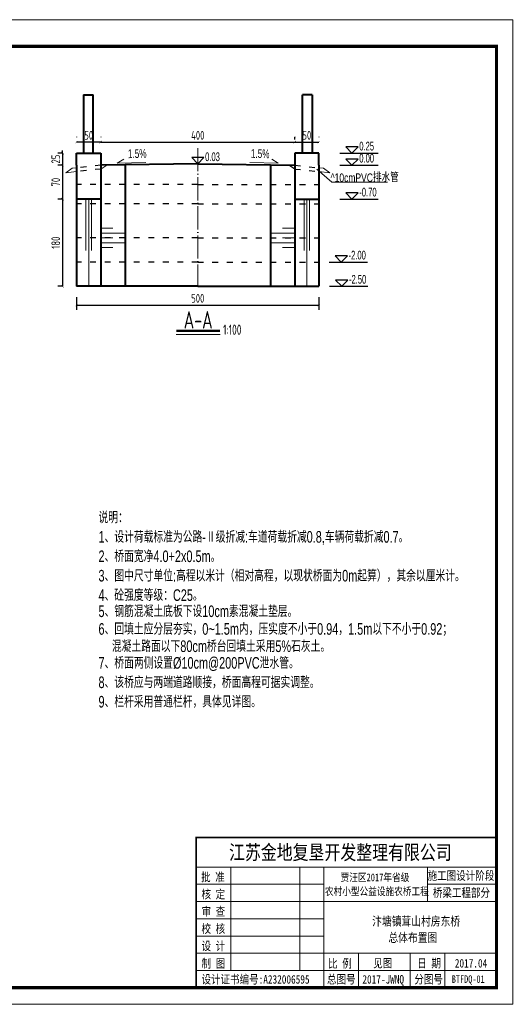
# Model space of a CAD drawing. Header units: inches. Extents: x 97745 to 142261, y 62673 to 100665.
# Tile 12 of 148: x 105740 to 106750, y 65565 to 67597. Entities that reach past the tile are written whole.
import ezdxf
from ezdxf.enums import TextEntityAlignment as Align

# ---------------------------------------------------------------- set-up
doc = ezdxf.new("R2010")
doc.units = ezdxf.units.IN
doc.header["$MEASUREMENT"] = 0
for name, pattern in [('ACAD_ISO03W100', [30, 12, -18]), ('ACAD_ISO04W100', [30, 24, -3, 0, -3]), ('DASHED', [0.75, 0.5, -0.25])]:
    doc.linetypes.add(name, pattern=pattern)
doc.layers.get('0').update_dxf_attribs({"lineweight": 15})
for name, color, linetype, lineweight in [('00、2粗实线', 1, 'Continuous', 40), ('00、4细实线', 4, 'Continuous', 18), ('00、5虚线', 2, 'DASHED', 18), ('BM1', 7, 'Continuous', 15), ('中心线', 3, 'ACAD_ISO04W100', 18), ('文字', 7, 'Continuous', 20), ('栏杆', 5, 'Continuous', 40), ('符号', 9, 'Continuous', 20), ('细线', 7, 'Continuous', 25), ('虚线', 2, 'ACAD_ISO03W100', 25)]:
    doc.layers.add(name, color=color, linetype=linetype, lineweight=lineweight)
for name, color, linetype in [('1', 7, 'Continuous'), ('dim', 4, 'Continuous'), ('断面标高标注', 3, 'Continuous')]:
    doc.layers.add(name, color=color, linetype=linetype)
doc.styles.add('03、he-e', font='hztxt_e.shx', dxfattribs={"width": 0.65, "bigfont": 'hztxt.shx'})
doc.styles.add('hz-e', font='hztxt_e.shx', dxfattribs={"width": 0.8, "height": 330, "bigfont": 'hztxt.shx'})
doc.styles.add('HZE', font='hztxt_e.shx', dxfattribs={"width": 0.75, "bigfont": 'hztxt.shx'})
doc.styles.add('HZTXT', font='tssdeng.shx', dxfattribs={"width": 0.75, "bigfont": 'hztxt.shx'})
doc.styles.get("Standard").update_dxf_attribs({"font": 'hztxt_e.shx', "width": 0.7, "bigfont": 'hztxt.shx'})
doc.styles.add('三级钢', font='tssdeng.shx', dxfattribs={"width": 0.7, "height": 30, "bigfont": 'hztxt.shx'})
doc.styles.add('图框', font='SIMFANG.TTF', dxfattribs={"width": 0.8, "height": 4})
doc.dimstyles.new('3', dxfattribs={"dimtxt": 25, "dimasz": 12, "dimexe": 10, "dimexo": 30, "dimgap": 5, "dimtad": 1, "dimdec": 0, "dimzin": 0, "dimdsep": 46, "dimtxsty": 'HZTXT', "dimblk": 'ARCHTICK', "dimcen": 0, "dimclrt": 7, "dimazin": 2, "dimtfac": 1, "dimtdec": 0, "dimtix": 1, "dimtmove": 2, "dimatfit": 3, "dimfxl": 250, "dimtolj": 1, "dimtzin": 0, "dimarcsym": 0})

# ---------------------------------------------------------------- blocks, each defined once
blk = doc.blocks.new('_ArchTick')
at = {"color": 0, "linetype": 'ByBlock', "const_width": 0.15}
blk.add_lwpolyline([(-0.5, -0.5), (0.5, 0.5)], dxfattribs=at)
blk = doc.blocks.new('*D989')
at = {"color": 0, "lineweight": -2}
for p, q in [((105827.4, 67226.8), (105818.5, 67226.8)), ((105828.5, 67226.8), (105828.5, 67046.8)), ((105827.4, 67046.8), (105818.5, 67046.8))]:
    blk.add_line(p, q, dxfattribs=at)
at = {"color": 0, "lineweight": -2, "xscale": 5, "yscale": 5, "zscale": 5}
for p, rotation in [((105828.5, 67226.8), 90), ((105828.5, 67046.8), 270)]:
    blk.add_blockref('_ArchTick', p, dxfattribs=dict(at, rotation=rotation))
at = {"color": 7, "insert": (105814.5, 67136.8), "char_height": 18, "attachment_point": 5, "rotation": 90, "style": 'HZTXT'}
blk.add_mtext('\\A1;180', dxfattribs=at)
blk = doc.blocks.new('*D990')
at = {"color": 0, "lineweight": -2}
for p, q in [((106307.4, 67355.1), (106307.4, 67354.5)), ((106357.4, 67355.1), (106357.4, 67354.5)), ((106307.4, 67344.5), (106357.4, 67344.5))]:
    blk.add_line(p, q, dxfattribs=at)
at = {"color": 0, "lineweight": -2, "xscale": 5, "yscale": 5, "zscale": 5, "rotation": 180}
blk.add_blockref('_ArchTick', (106307.4, 67344.5), dxfattribs=at)
at = {"color": 0, "lineweight": -2, "xscale": 5, "yscale": 5, "zscale": 5}
blk.add_blockref('_ArchTick', (106357.4, 67344.5), dxfattribs=at)
at = {"color": 7, "insert": (106332.4, 67358.5), "char_height": 18, "attachment_point": 5, "style": 'HZTXT'}
blk.add_mtext('\\A1;50', dxfattribs=at)
blk = doc.blocks.new('*D991')
at = {"color": 0, "lineweight": -2}
for p, q in [((105827.4, 67296.8), (105818.5, 67296.8)), ((105828.5, 67296.8), (105828.5, 67226.8)), ((105827.4, 67226.8), (105818.5, 67226.8))]:
    blk.add_line(p, q, dxfattribs=at)
at = {"color": 0, "lineweight": -2, "xscale": 5, "yscale": 5, "zscale": 5}
for p, rotation in [((105828.5, 67296.8), 90), ((105828.5, 67226.8), 270)]:
    blk.add_blockref('_ArchTick', p, dxfattribs=dict(at, rotation=rotation))
at = {"color": 7, "insert": (105814.5, 67261.8), "char_height": 18, "attachment_point": 5, "rotation": 90, "style": 'HZTXT'}
blk.add_mtext('\\A1;70', dxfattribs=at)
blk = doc.blocks.new('*D1020')
at = {"color": 0, "lineweight": -2}
for p, q in [((105857.4, 67024.6), (105857.4, 66998)), ((105857.4, 67008), (106357.4, 67008)), ((106357.4, 67024.6), (106357.4, 66998))]:
    blk.add_line(p, q, dxfattribs=at)
at = {"color": 0, "lineweight": -2, "xscale": 5, "yscale": 5, "zscale": 5, "rotation": 180}
blk.add_blockref('_ArchTick', (105857.4, 67008), dxfattribs=at)
at = {"color": 0, "lineweight": -2, "xscale": 5, "yscale": 5, "zscale": 5}
blk.add_blockref('_ArchTick', (106357.4, 67008), dxfattribs=at)
at = {"color": 7, "insert": (106107.4, 67022), "char_height": 18, "attachment_point": 5, "style": 'HZTXT'}
blk.add_mtext('\\A1;500', dxfattribs=at)
blk = doc.blocks.new('*D1021')
at = {"color": 0, "lineweight": -2}
for p, q in [((105907.4, 67355.1), (105907.4, 67354.5)), ((106307.4, 67350.1), (106307.4, 67354.5)), ((105907.4, 67344.5), (106307.4, 67344.5))]:
    blk.add_line(p, q, dxfattribs=at)
at = {"color": 0, "lineweight": -2, "xscale": 5, "yscale": 5, "zscale": 5, "rotation": 180}
blk.add_blockref('_ArchTick', (105907.4, 67344.5), dxfattribs=at)
at = {"color": 0, "lineweight": -2, "xscale": 5, "yscale": 5, "zscale": 5}
blk.add_blockref('_ArchTick', (106307.4, 67344.5), dxfattribs=at)
at = {"color": 7, "insert": (106107.4, 67358.5), "char_height": 18, "attachment_point": 5, "style": 'HZTXT'}
blk.add_mtext('\\A1;400', dxfattribs=at)
blk = doc.blocks.new('*D1022')
at = {"color": 0, "lineweight": -2}
for p, q in [((105857.4, 67355.1), (105857.4, 67354.5)), ((105907.4, 67355.1), (105907.4, 67354.5)), ((105907.4, 67344.5), (105857.4, 67344.5))]:
    blk.add_line(p, q, dxfattribs=at)
at = {"color": 0, "lineweight": -2, "xscale": 5, "yscale": 5, "zscale": 5, "rotation": 180}
blk.add_blockref('_ArchTick', (105857.4, 67344.5), dxfattribs=at)
at = {"color": 0, "lineweight": -2, "xscale": 5, "yscale": 5, "zscale": 5}
blk.add_blockref('_ArchTick', (105907.4, 67344.5), dxfattribs=at)
at = {"color": 7, "insert": (105882.4, 67358.5), "char_height": 18, "attachment_point": 5, "style": 'HZTXT'}
blk.add_mtext('\\A1;50', dxfattribs=at)
blk = doc.blocks.new('*D1067')
at = {"color": 0, "lineweight": -2}
for p, q in [((105827.4, 67321.8), (105818.5, 67321.8)), ((105828.5, 67321.8), (105828.5, 67326.8)), ((105828.5, 67321.8), (105828.5, 67296.8)), ((105827.4, 67296.8), (105818.5, 67296.8)), ((105828.5, 67296.8), (105828.5, 67291.8))]:
    blk.add_line(p, q, dxfattribs=at)
at = {"color": 0, "lineweight": -2, "xscale": 5, "yscale": 5, "zscale": 5}
for p, rotation in [((105828.5, 67321.8), 270), ((105828.5, 67296.8), 90)]:
    blk.add_blockref('_ArchTick', p, dxfattribs=dict(at, rotation=rotation))
at = {"color": 7, "insert": (105814.5, 67309.3), "char_height": 18, "attachment_point": 5, "rotation": 90, "style": 'HZTXT'}
blk.add_mtext('\\A1;25', dxfattribs=at)

msp = doc.modelspace()

# ---------------------------------------------------------------- linework, layer by layer
for p, q in [((105954.662, 67309.164), (105941.481, 67301.087)), ((105941.481, 67301.087), (106000.42, 67302.63)), ((106273.417, 67301.087), (106214.479, 67302.63)), ((106260.236, 67309.164), (106273.417, 67301.087)), ((106353.3, 67288.543), (106383.826, 67261.632)), ((106383.826, 67261.632), (106498.995, 67261.632))]:
    msp.add_line(p, q)
at = {"ltscale": 5}
msp.add_line((106153.834, 66947.112), (106063.108, 66947.112), dxfattribs=at)
at = {"layer": '00、2粗实线', "ltscale": 2}
for p, q in [((105857.449, 67296.799), (105857.449, 67321.799)), ((105857.449, 67321.799), (105907.449, 67321.799)), ((105907.449, 67321.799), (105907.449, 67296.799)), ((106357.449, 67321.799), (106307.449, 67321.799)), ((106307.449, 67321.799), (106307.449, 67296.799)), ((106357.449, 67296.799), (106357.449, 67321.799)), ((105857.449, 67296.799), (105857.449, 67046.799)), ((106107.449, 67299.799), (105907.449, 67296.799)), ((105907.449, 67296.799), (105907.449, 67046.799)), ((105957.449, 67296.799), (105957.449, 67046.799)), ((106107.449, 67299.799), (106307.449, 67296.799)), ((106257.449, 67296.799), (106257.449, 67046.799)), ((106307.449, 67296.799), (106307.449, 67046.799)), ((106357.449, 67296.799), (106357.449, 67046.799)), ((105907.449, 67226.799), (105857.449, 67226.799)), ((106307.449, 67226.799), (106357.449, 67226.799)), ((106107.449, 67046.799), (105857.449, 67046.799)), ((106107.449, 67046.799), (106357.449, 67046.799))]:
    msp.add_line(p, q, dxfattribs=at)
at = {"layer": '00、4细实线', "ltscale": 2}
for p, q in [((105857.449, 67291.478), (105848.463, 67290.522)), ((106357.449, 67291.478), (106366.435, 67290.522)), ((105835.283, 67281.179), (105848.463, 67290.522)), ((105857.447, 67283.534), (105835.283, 67281.179)), ((106357.451, 67283.534), (106379.615, 67281.179)), ((106379.615, 67281.179), (106366.435, 67290.522))]:
    msp.add_line(p, q, dxfattribs=at)
at = {"layer": '00、4细实线'}
for p, q in [((105876.684, 67226.799), (105876.684, 67120.658)), ((105882.449, 67226.799), (105882.449, 67046.799)), ((105888.214, 67226.799), (105888.214, 67120.658)), ((106326.684, 67226.799), (106326.684, 67120.658)), ((106332.449, 67226.799), (106332.449, 67046.799)), ((106338.214, 67226.799), (106338.214, 67120.658))]:
    msp.add_line(p, q, dxfattribs=at)
at = {"layer": '00、5虚线', "ltscale": 50}
msp.add_line((105907.449, 67288.848), (105919.805, 67296.799), dxfattribs=at)
at = {"layer": 'BM1', "color": 0, "linetype": 'Continuous'}
for p, q in [((106104.236, 65909.151), (106723.593, 65909.151)), ((106104.236, 65909.151), (106104.236, 65598.964)), ((106104.236, 65598.964), (106104.236, 65909.151)), ((106104.236, 65848.131), (106723.593, 65848.131)), ((106175.427, 65634.56), (106175.427, 65848.131)), ((106317.808, 65848.131), (106317.808, 65634.56)), ((106367.641, 65848.131), (106367.641, 65598.964)), ((106581.212, 65776.94), (106581.212, 65848.131)), ((106104.236, 65812.536), (106367.641, 65812.536)), ((106581.212, 65812.536), (106723.593, 65812.536)), ((106104.236, 65776.94), (106723.593, 65776.94)), ((106104.236, 65741.345), (106367.641, 65741.345)), ((106104.236, 65705.75), (106367.641, 65705.75)), ((106104.236, 65670.155), (106723.593, 65670.155)), ((106438.831, 65670.155), (106438.831, 65598.964)), ((106545.617, 65670.155), (106545.617, 65598.964)), ((106616.807, 65670.155), (106616.807, 65634.56)), ((106616.807, 65598.964), (106616.807, 65670.155)), ((106104.236, 65634.56), (106723.593, 65634.56))]:
    msp.add_line(p, q, dxfattribs=at)
at = {"layer": 'BM1', "const_width": 0.677}
msp.add_lwpolyline([(103884.392, 67596.782), (106757.447, 67596.782), (106757.447, 65565.11), (103884.392, 65565.11), (103884.392, 67596.782)], dxfattribs=at)
at = {"layer": 'BM1'}
msp.add_lwpolyline([(103884.392, 67596.782), (106757.447, 67596.782), (106757.447, 65565.11), (103884.392, 65565.11)], close=True, dxfattribs=at)
at = {"layer": 'BM1', "color": 0, "linetype": 'Continuous', "const_width": 6.771}
msp.add_lwpolyline([(103998.049, 65598.964), (103998.049, 67542.406), (106723.593, 67542.406), (106723.593, 65598.964)], close=True, dxfattribs=at)
at = {"layer": 'BM1', "color": 0, "linetype": 'Continuous', "const_width": 3.56}
msp.add_lwpolyline([(106723.593, 65909.151), (106104.236, 65909.151), (106104.236, 65598.964)], dxfattribs=at)
at = {"layer": 'dim'}
for p, q in [((106400.268, 67321.799), (106479.448, 67321.799)), ((106400.268, 67296.799), (106479.448, 67296.799)), ((106400.268, 67226.799), (106479.448, 67226.799))]:
    msp.add_line(p, q, dxfattribs=at)
for points in [[(106412.87, 67334.397), (106425.468, 67321.799), (106438.066, 67334.397)], [(106412.87, 67309.397), (106425.468, 67296.799), (106438.066, 67309.397)], [(106412.87, 67239.397), (106425.468, 67226.799), (106438.066, 67239.397)]]:
    msp.add_lwpolyline(points, close=True, dxfattribs=at)
at = {"layer": '中心线', "ltscale": 2}
msp.add_line((106107.449, 67332.278), (106107.449, 67046.799), dxfattribs=at)
at = {"layer": '断面标高标注'}
for p, q in [((106082.294, 67299.798), (106150.61, 67299.798)), ((106378.123, 67096.799), (106457.304, 67096.799)), ((106379.029, 67046.799), (106458.21, 67046.799))]:
    msp.add_line(p, q, dxfattribs=at)
for points in [[(106094.896, 67312.396), (106107.494, 67299.798), (106120.092, 67312.396)], [(106390.725, 67109.397), (106403.323, 67096.799), (106415.921, 67109.397)], [(106391.631, 67059.397), (106404.229, 67046.799), (106416.827, 67059.397)]]:
    msp.add_lwpolyline(points, close=True, dxfattribs=at)
at = {"layer": '栏杆'}
for p, q in [((105871.717, 67441.799), (105871.717, 67321.799)), ((105871.717, 67441.799), (105891.717, 67441.799)), ((105891.717, 67321.799), (105891.717, 67441.799)), ((106323.181, 67321.799), (106323.181, 67441.799)), ((106343.181, 67441.799), (106323.181, 67441.799)), ((106343.181, 67441.799), (106343.181, 67321.799))]:
    msp.add_line(p, q, dxfattribs=at)
at = {"layer": '符号'}
for p, q in [((105907.449, 67166.799), (105932.449, 67166.799)), ((105907.449, 67156.799), (105957.449, 67156.799)), ((106307.449, 67156.799), (106257.449, 67156.799)), ((106307.449, 67166.799), (106282.449, 67166.799)), ((105907.449, 67146.799), (105932.449, 67146.799)), ((105907.449, 67136.799), (105957.449, 67136.799)), ((106307.449, 67136.799), (106257.449, 67136.799)), ((106307.449, 67146.799), (106282.449, 67146.799)), ((105907.449, 67126.799), (105932.449, 67126.799)), ((106307.449, 67126.799), (106282.449, 67126.799))]:
    msp.add_line(p, q, dxfattribs=at)
at = {"layer": '细线', "ltscale": 5, "const_width": 4.8}
msp.add_lwpolyline([(106063.108, 66954.948), (106153.345, 66954.948)], dxfattribs=at)
at = {"layer": '虚线'}
for p, q in [((105907.449, 67296.799), (105857.449, 67291.478)), ((106307.449, 67288.848), (106295.093, 67296.799)), ((106307.449, 67296.799), (106357.449, 67291.478)), ((105907.449, 67288.848), (105857.447, 67283.534)), ((106307.449, 67288.848), (106357.451, 67283.534)), ((106107.449, 67256.799), (105857.449, 67256.799)), ((106107.449, 67256.799), (106357.449, 67256.799)), ((106107.449, 67216.799), (105857.449, 67216.799)), ((106107.449, 67216.799), (106357.449, 67216.799)), ((106107.449, 67146.799), (105857.449, 67146.799)), ((106107.449, 67146.799), (106357.449, 67146.799)), ((106107.449, 67096.799), (105857.449, 67096.799)), ((106107.449, 67096.799), (106357.449, 67096.799))]:
    msp.add_line(p, q, dxfattribs=at)

# ---------------------------------------------------------------- texts
at = {"ltscale": 5, "style": '三级钢', "width": 0.7}
msp.add_text('A-A', height=36, dxfattribs=at).set_placement((106108.226, 66959.585), align=Align.CENTER)
msp.add_text('1:100', height=21, dxfattribs=at).set_placement((106159.634, 66946.688))
at = {"style": 'hz-e', "width": 0.7}
for s, p in [('说明：', (105902.628, 66557.708)), ('1、设计荷载标准为公路-Ⅱ级折减:车道荷载折减0.8,车辆荷载折减0.7。', (105902.628, 66517.628)), ('2、桥面宽净4.0+2x0.5m。', (105902.628, 66477.548)), ('3、图中尺寸单位:高程以米计（相对高程，以现状桥面为0m起算），其余以厘米计。', (105902.628, 66437.468)), ('4、砼强度等级：C25。', (105902.628, 66397.388)), ('5、钢筋混凝土底板下设10cm素混凝土垫层。', (105902.628, 66364.106)), ('6、回填土应分层夯实，0~1.5m内，压实度不小于0.94，1.5m以下不小于0.92；', (105902.628, 66327.561)), ('混凝土路面以下80cm桥台回填土采用5%%%石灰土。', (105930.263, 66291.898)), ('7、桥面两侧设置%%C10cm@200PVC泄水管。', (105902.628, 66257.499)), ('8、该桥应与两端道路顺接，桥面高程可据实调整。', (105902.628, 66217.419)), ('9、栏杆采用普通栏杆，具体见详图。', (105902.628, 66177.339))]:
    msp.add_text(s, height=24, dxfattribs=at).set_placement(p)
at = {"layer": '1', "color": 7, "linetype": 'Continuous', "style": '图框', "width": 0.8}
for s, height, p in [('江苏金地复垦开发整理有限公司 ', 30.0739, (106171.822, 65863.434)), ('批 准', 17.5431, (106114.204, 65818.561)), ('贾汪区2017年省级', 15.9483, (106401.981, 65818.788)), ('农村小型公益设施农桥工程', 15.94828, (106369.666, 65789.936)), ('核 定', 17.5431, (106115.099, 65783.15)), ('审 查', 17.5431, (106115.099, 65747.555)), ('校 核', 17.5431, (106115.099, 65711.96)), ('设 计', 17.5431, (106115.099, 65676.365)), ('制 图', 17.5431, (106115.33, 65640.277)), ('比 例', 17.5431, (106376.32, 65640.088)), ('见图', 17.5431, (106469.307, 65640.713)), ('日 期', 17.5431, (106560.04, 65640.713)), ('2017.04', 17.5431, (106637.636, 65640.713)), ('设计证书编号:A232006595 ', 17.54311, (106115.111, 65607.449)), ('总图号', 17.5431, (106374.014, 65607.553)), ('2017-JWNQ', 17.5431, (106446.977, 65607.553)), ('分图号', 17.5431, (106554.142, 65607.553))]:
    msp.add_text(s, height=height, dxfattribs=at).set_placement(p)
at = {"layer": '1', "color": 7, "linetype": 'Continuous', "char_height": 17.5431, "width": 145.71151, "attachment_point": 5, "style": '图框'}
for s, insert in [('施工图设计阶段', (106650.284, 65829.295)), ('桥梁工程部分', (106651.313, 65794.023))]:
    msp.add_mtext(s, dxfattribs=dict(at, insert=insert))
at = {"layer": 'BM1', "color": 0, "linetype": 'Continuous', "style": '图框', "width": 0.8}
msp.add_text('BTFDQ-01', height=15.5746, dxfattribs=at).set_placement((106631.409, 65609.057))
at = {"layer": 'dim', "color": 3, "style": '03、he-e', "width": 0.65}
for s, p in [('0.25', (106440.588, 67321.799)), ('0.00', (106440.588, 67296.799)), ('-0.70', (106440.588, 67226.799))]:
    msp.add_text(s, height=18, dxfattribs=at).set_placement(p, align=Align.BOTTOM_LEFT)
at = {"layer": 'dim', "color": 3, "width": 0.7}
for s, rotation, p in [('1.5%%%', 1.5, (105963.639, 67305.826)), ('1.5%', 358.5, (106216.621, 67306.733))]:
    msp.add_text(s, height=18, rotation=rotation, dxfattribs=at).set_placement(p, align=Align.BOTTOM_LEFT)
at = {"layer": '文字', "ltscale": 2, "style": 'HZE', "width": 0.75}
msp.add_text('^ 10cmPVC排水管', height=17.5, dxfattribs=at).set_placement((106381.482, 67262.248))
at = {"layer": '文字', "linetype": 'Continuous', "style": '图框', "width": 0.8}
for s, p in [('汴塘镇茸山村房东桥', (106467.249, 65727.211)), ('总体布置图', (106500.603, 65693.347))]:
    msp.add_text(s, height=18.4698, dxfattribs=at).set_placement(p)
at = {"layer": '断面标高标注', "color": 3, "style": '03、he-e', "width": 0.65}
for s, p in [('0.03', (106122.614, 67299.798)), ('-2.00', (106418.443, 67096.799)), ('-2.50', (106419.349, 67046.799))]:
    msp.add_text(s, height=18, dxfattribs=at).set_placement(p, align=Align.BOTTOM_LEFT)

# ---------------------------------------------------------------- dimensions: what is measured, and where the dimension line sits
for base, p1, p2, angle, picture, middle in [((105857.449, 67344.506), (105907.449, 67325.068), (105857.449, 67325.068), 180, '*D1022', (105882.449, 67358.506)), ((106307.449, 67344.506), (105907.449, 67325.068), (106307.449, 67320.068), 180, '*D1021', (106107.449, 67358.506)), ((105828.466, 67296.799), (105857.449, 67321.799), (105857.449, 67296.799), 90, '*D1067', (105814.466, 67309.299)), ((105828.466, 67226.799), (105857.449, 67296.799), (105857.449, 67226.799), 90, '*D991', (105814.466, 67261.799)), ((105828.466, 67046.799), (105857.449, 67226.799), (105857.449, 67046.799), 90, '*D989', (105814.466, 67136.799)), ((106357.449, 67008.008), (105857.449, 67054.626), (106357.449, 67054.626), 180, '*D1020', (106107.449, 67022.008))]:
    dim = msp.add_linear_dim(base=base, p1=p1, p2=p2, angle=angle, dimstyle='3', override={"dimtxt": 18, "dimasz": 5})
    dim.commit()
    dim.dimension.update_dxf_attribs({"geometry": picture, "text_midpoint": middle})
dim = msp.add_linear_dim(base=(106357.449, 67344.506), p1=(106307.449, 67325.068), p2=(106357.449, 67325.068), dimstyle='3', override={"dimtxt": 18, "dimasz": 5})
dim.commit()
dim.dimension.update_dxf_attribs({"geometry": '*D990', "text_midpoint": (106332.449, 67358.506)})

doc.saveas('drawing.dxf')
